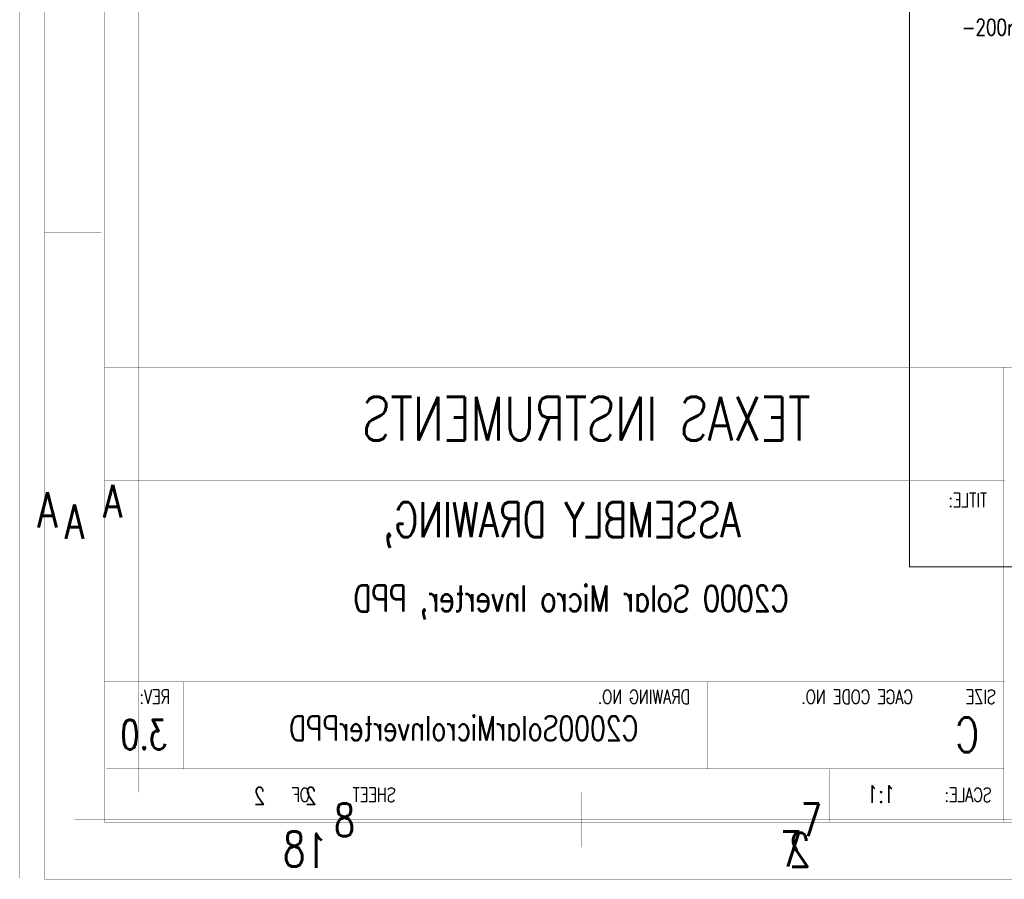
# Model space of a CAD drawing. Extents: x -7.2 to 18.3, y -5.6 to 10.9.
# Tile 1 of 112: x -7.2 to -0.9, y -5.6 to -0.1. Entities that reach past the tile are written whole.
import ezdxf
from ezdxf.enums import TextEntityAlignment as Align

# ---------------------------------------------------------------- set-up
doc = ezdxf.new("R2010")
doc.units = 0
doc.linetypes.add('TRMIDX_4096', pattern=[2, 1, 1])
for name, color, linetype in [('2D_LINE_116', 255, 'CONTINUOUS'), ('2D_LINE_121', 146, 'CONTINUOUS'), ('2D_LINE_129', 2, 'CONTINUOUS'), ('2D_LINE_130', 106, 'CONTINUOUS'), ('DIMENSION1_122', 254, 'CONTINUOUS'), ('DIMENSION2_122', 254, 'CONTINUOUS'), ('DIMENSION3_122', 254, 'CONTINUOUS'), ('DIMENSION4_122', 254, 'CONTINUOUS'), ('DIMENSION5_122', 254, 'CONTINUOUS'), ('DIMENSION6_122', 254, 'CONTINUOUS'), ('DIMENSION7_122', 254, 'CONTINUOUS'), ('TEXT_121', 146, 'CONTINUOUS'), ('TEXT_122', 4, 'CONTINUOUS'), ('TEXT_129', 2, 'CONTINUOUS'), ('TEXT_130', 106, 'CONTINUOUS')]:
    doc.layers.add(name, color=color, linetype=linetype)
doc.styles.add('W0$0010890026', font='simplex', dxfattribs={"width": 0.75})
doc.styles.add('W0$0011250131', font='simplex', dxfattribs={"width": 0.75})
doc.styles.add('W0$00113', font='simplex', dxfattribs={"width": 0.75})
doc.styles.add('W0$0015', font='simplex', dxfattribs={"width": 0.75})
doc.styles.add('W0$005', font='simplex', dxfattribs={"width": 0.75})

# ---------------------------------------------------------------- blocks, each defined once
blk = doc.blocks.new('SMOOTH_0$008')
at = {"const_width": 0.004}
blk.add_lwpolyline([(-0.002, 0, 1), (0.002, 0, 1)], format="xyb", close=True, dxfattribs=at)
blk = doc.blocks.new('DRAWING_7')
at = {"layer": '2D_LINE_116', "const_width": 0.008}
blk.add_lwpolyline([(-6.1542, 0), (7.2, 0), (7.2, 12.6876), (-6.1542, 12.6876)], close=True, dxfattribs=at)
at = {"layer": '2D_LINE_116'}
blk.add_blockref('SMOOTH_0$008', (-6.1542, 0), dxfattribs=at)
blk = doc.blocks.new('SMOOTH_0$001')
at = {"const_width": 0.0005}
blk.add_lwpolyline([(-0.00025, 0, 1), (0.00025, 0, 1)], format="xyb", close=True, dxfattribs=at)
blk = doc.blocks.new('DRAWING_292')
at = {"layer": '2D_LINE_121', "const_width": 0.001}
for points in [[(-0.3515, -0.375), (25.1485, -0.375), (25.1485, 16.125), (-0.3515, 16.125)], [(0, 0), (24.75, 0), (24.75, 15.75), (0, 15.75)]]:
    blk.add_lwpolyline(points, close=True, dxfattribs=at)
for points in [[(-0.3515, 3.9), (0.0235, 3.9)], [(3.0235, -0.375), (3.0235, 0)]]:
    blk.add_lwpolyline(points, dxfattribs=at)
at = {"layer": '2D_LINE_121'}
for p in [(-0.3515, 3.9), (0.0235, 3.9), (0, 0), (3.0235, 0), (-0.3515, -0.375), (3.0235, -0.375)]:
    blk.add_blockref('SMOOTH_0$001', p, dxfattribs=at)
at = {"layer": 'TEXT_121', "style": 'W0$0015', "width": 0.75}
for s, p in [('A', (-0.239, 1.875)), ('8', (1.336, -0.3)), ('7', (4.5235, -0.3))]:
    blk.add_text(s, height=0.225, dxfattribs=at).set_placement(p)
blk = doc.blocks.new('DRAWING_315')
at = {"layer": '2D_LINE_130', "const_width": 0.001}
for points in [[(23.8592, -0.7048), (-0.8886, -0.7048), (-0.8886, 15.3085), (23.8592, 15.3085)], [(23.518, -0.3408), (-0.5019, -0.3408), (-0.5019, 14.9445), (23.518, 14.9445)]]:
    blk.add_lwpolyline(points, close=True, dxfattribs=at)
for points in [[(-0.5246, 3.4441), (-0.8886, 3.4441)], [(13.7314, 2.5781), (-0.5044, 2.5781)], [(5.2642, -0.3363), (5.2642, 2.5781)], [(5.2684, 1.8495), (-0.5044, 1.8495)], [(5.2684, 0.5605), (-0.5044, 0.5605)], [(0, 0), (0, 0.5605)], [(3.3628, 0), (3.3628, 0.5605)], [(4.82, 0), (4.82, 0.5605)], [(5.2652, 0.003), (-0.4918, 0.003)], [(1.4572, -0.3363), (1.4572, 0)], [(4.1474, -0.3363), (4.1474, 0)], [(2.3869, -0.7048), (2.3869, -0.3408)]]:
    blk.add_lwpolyline(points, dxfattribs=at)
at = {"layer": '2D_LINE_130'}
for p in [(-0.8886, 3.4441), (-0.5246, 3.4441), (-0.5044, 2.5781), (5.2642, 2.5781), (-0.5044, 1.8495), (-0.5044, 0.5605), (0, 0.5605), (3.3628, 0.5605), (4.82, 0.5605), (-0.4918, 0.003), (0, 0), (1.4572, 0), (3.3628, 0), (4.1474, 0), (4.82, 0), (5.2652, 0.003), (-0.5019, -0.3408), (1.4572, -0.3363), (2.3869, -0.3408), (4.1474, -0.3363), (5.2642, -0.3363), (-0.8886, -0.7048), (2.3869, -0.7048)]:
    blk.add_blockref('SMOOTH_0$001', p, dxfattribs=at)
at = {"layer": 'TEXT_130', "text_generation_flag": 2, "width": 0.75}
for s, height, style, p in [('TEXAS INSTRUMENTS ', 0.280224, 'W0$0011250131', (2.5146, 2.2483)), ('ASSEMBLY DRAWING,', 0.224186, 'W0$0011250131', (2.4302, 1.6015)), ('C2000 Solar Micro Inverter, PPD', 0.168147, 'W0$00113', (2.4864, 1.0952)), ('C2000SolarMicroInverterPPD', 0.1575, 'W0$00113', (1.7997, 0.2628))]:
    blk.add_text(s, height=height, dxfattribs=dict(at, style=style)).set_placement(p, align=Align.MIDDLE_CENTER)
for s, height, style, p in [('TITLE:', 0.08967, 'W0$0011250131', (5.1563, 1.6814)), ('A', 0.2184, 'W0$0011250131', (-0.6338, 1.4788)), ('REV:', 0.08967, 'W0$0011250131', (-0.0841, 0.4203)), ('DRAWING NO.', 0.089674, 'W0$0011250131', (3.2507, 0.4203)), ('CAGE CODE NO.', 0.089674, 'W0$0011250131', (4.6799, 0.4203)), ('SIZE', 0.08967, 'W0$0011250131', (5.2123, 0.4203)), ('3.0', 0.189, 'W0$00113', (-0.0978, 0.1278)), ('C', 0.2242, 'W0$0011250131', (5.1046, 0.109)), ('2    2', 0.1121, 'W0$0011250131', (0.8552, -0.2267)), ('SHEET     OF   ', 0.089674, 'W0$0011250131', (1.3637, -0.2085)), ('1:1', 0.11209, 'W0$0011250131', (4.5662, -0.2159)), ('SCALE:', 0.08967, 'W0$0011250131', (5.1858, -0.2085)), ('1', 0.2184, 'W0$0011250131', (0.9311, -0.632)), ('2', 0.2184, 'W0$0011250131', (4.0246, -0.6247))]:
    blk.add_text(s, height=height, dxfattribs=dict(at, style=style)).set_placement(p)
blk = doc.blocks.new('DRAWING_316')
at = {"layer": '2D_LINE_129', "const_width": 0.001}
for points in [[(-19.2351, -14.9372), (4.7207, -14.9372), (4.7207, 0.5637), (-19.2351, 0.5637)], [(-18.9049, -14.5849), (4.3464, -14.5849), (4.3464, 0.2114), (-18.9049, 0.2114)]]:
    blk.add_lwpolyline(points, close=True, dxfattribs=at)
for points in [[(-19.2351, -10.921), (-18.8828, -10.921)], [(-16.0645, -14.9372), (-16.0645, -14.5849)]]:
    blk.add_lwpolyline(points, dxfattribs=at)
at = {"layer": '2D_LINE_129'}
for p in [(-19.2351, -10.921), (-18.8828, -10.921), (-18.9049, -14.5849), (-16.0645, -14.5849), (-19.2351, -14.9372), (-16.0645, -14.9372)]:
    blk.add_blockref('SMOOTH_0$001', p, dxfattribs=at)
at = {"layer": 'TEXT_129', "style": 'W0$0010890026', "width": 0.75}
for s, p in [('A', (-19.1294, -12.8234)), ('8', (-17.6498, -14.8667)), ('7', (-14.6553, -14.8667))]:
    blk.add_text(s, height=0.2114, dxfattribs=at).set_placement(p)
blk = doc.blocks.new('D_2dfeghi_320')
at = {"layer": 'DIMENSION1_122', "linetype": 'TRMIDX_4096', "const_width": 0.005}
blk.add_lwpolyline([(-0.5499, 0)], close=True, dxfattribs=at)
at = {"layer": 'DIMENSION2_122', "linetype": 'TRMIDX_4096', "const_width": 0.005}
blk.add_lwpolyline([(-0.5499, -0.2001)], close=True, dxfattribs=at)
at = {"layer": 'DIMENSION3_122', "linetype": 'TRMIDX_4096', "const_width": 0.005}
blk.add_lwpolyline([(-0.5499, 0), (-0.5499, 0), (-0.5499, 0)], close=True, dxfattribs=at)
at = {"layer": 'DIMENSION4_122', "linetype": 'TRMIDX_4096', "const_width": 0.005}
blk.add_lwpolyline([(-0.5499, -0.2001), (-0.5499, -0.2001), (-0.5499, -0.2001)], close=True, dxfattribs=at)
at = {"layer": 'DIMENSION5_122', "linetype": 'TRMIDX_4096', "const_width": 0.005}
blk.add_lwpolyline([(-0.05, 0), (-0.5999, 0)], dxfattribs=at)
at = {"layer": 'DIMENSION6_122', "linetype": 'TRMIDX_4096', "const_width": 0.005}
blk.add_lwpolyline([(-0.2499, -0.2001), (-0.5999, -0.2001)], dxfattribs=at)
at = {"layer": 'DIMENSION7_122', "linetype": 'TRMIDX_4096', "const_width": 0.001}
for points in [[(0, 0), (0, 0)], [(-0.1999, -0.2001), (-0.1999, -0.2001)]]:
    blk.add_lwpolyline(points, dxfattribs=at)
at = {"layer": 'TEXT_122', "style": 'W0$005', "width": 0.75}
blk.add_text('0', height=0.105, rotation=180, dxfattribs=at).set_placement((-0.7399, 0.0599))
blk.add_text('-200mils', height=0.105, dxfattribs=at).set_placement((-1.2049, -0.2351))

msp = doc.modelspace()

# ---------------------------------------------------------------- block references
for name, p in [('DRAWING_292', (-6.8949, -5.265)), ('DRAWING_315', (-6.1989, -4.941)), ('DRAWING_316', (12.4181, 9.496)), ('DRAWING_7', (4.6143, -3.6427)), ('D_2dfeghi_320', (0, 0))]:
    msp.add_blockref(name, p)

doc.saveas('drawing.dxf')
